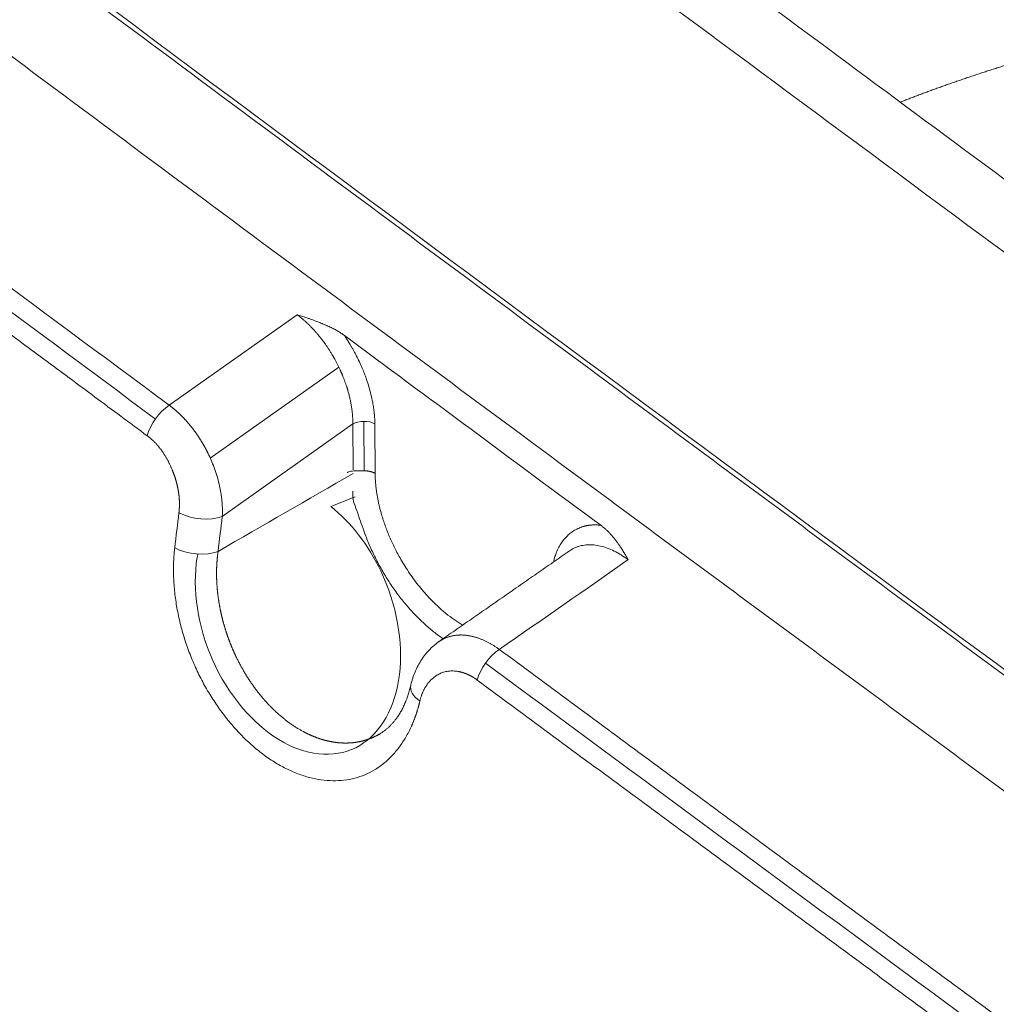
# Model space of a CAD drawing. Header units: millimetres. Extents: x 19214 to 26510, y -7957 to -532.
# Tile 101 of 150: x 26386 to 26394, y -7558 to -7550. Entities that reach past the tile are written whole.
import ezdxf

# ---------------------------------------------------------------- set-up
doc = ezdxf.new("R2010")
doc.units = ezdxf.units.MM
doc.header["$LTSCALE"] = 0.3175
doc.layers.add('1轮廓实线层', color=7, linetype='Continuous', lineweight=18)

# ---------------------------------------------------------------- blocks, each defined once
blk = doc.blocks.new('坐标系')
at = {"layer": '1轮廓实线层'}
for p, q in [((42520.1714, -35945.3945), (42520.748, -35944.9862)), ((42520.3566, -35945.6327), (42520.9361, -35945.2224)), ((42520.9991, -35945.4791), (42520.4107, -35945.8957)), ((42521.0003, -35945.6866), (42520.9991, -35945.4791)), ((42521.0489, -35945.4671), (42521.0501, -35945.6902)), ((42521.0985, -35945.4788), (42521.0998, -35945.7019)), ((42521.0093, -35945.8073), (42520.8995, -35945.8511))]:
    blk.add_line(p, q, dxfattribs=at)
for centre, major_axis, ratio, start_param, end_param in [((42520.1684, -35945.493), (-0.0838, -0.113), 0.490097, 4.09895, 5.395054), ((42521.0488, -35945.5075), (0.0703, 0.0004), 0.573587, 0.782171, 2.352967), ((42520.3113, -35945.839), (0.1396, -0.0169), 0.476659, 4.01398, 5.561017), ((42520.2924, -35945.9969), (0.1397, -0.0165), 0.479235, 4.012273, 5.559609), ((42521.656, -35946.5942), (0.0836, 0.1131), 0.491518, 0.956559, 2.256119), ((42521.3973, -35946.6887), (-0.1369, 0.0323), 0.545429, 6.280825, 7.211964)]:
    blk.add_ellipse(centre, major_axis=major_axis, ratio=ratio, start_param=start_param, end_param=end_param, dxfattribs=at)
for points, degree, knots in [([(42525.4006, -35947.6912), (42525.3724, -35947.6705), (42525.3089, -35947.6237), (42525.1894, -35947.5358), (42524.9768, -35947.3793), (42524.6754, -35947.1573), (42524.3134, -35946.8906), (42523.8316, -35946.5353), (42523.2305, -35946.0917), (42522.2711, -35945.3826), (42521.0757, -35944.497), (42519.6468, -35943.4345), (42518.2226, -35942.371), (42516.3293, -35940.9504), (42513.9721, -35939.1673), (42511.1555, -35937.0094), (42507.4126, -35934.0986), (42504.6152, -35931.8678), (42502.7464, -35930.3459)], 3, [0, 0, 0, 0, 0.003906, 0.007813, 0.015625, 0.03125, 0.046875, 0.0625, 0.09375, 0.125, 0.1875, 0.25, 0.3125, 0.375, 0.5, 0.625, 0.75, 1, 1, 1, 1]), ([(42525.4058, -35947.6695), (42523.5253, -35946.2857), (42519.7503, -35943.4971), (42514.0677, -35939.2284), (42509.336, -35935.5813), (42505.566, -35932.6005), (42503.6886, -35931.0872), (42502.7523, -35930.3248)], 3, [0, 0, 0, 0, 0.25, 0.5, 0.75, 0.875, 1, 1, 1, 1]), ([(42502.3487, -35930.5755), (42504.2175, -35932.0974), (42507.0148, -35934.3283), (42510.7578, -35937.239), (42513.5743, -35939.397), (42515.9316, -35941.18), (42517.8248, -35942.6006), (42519.249, -35943.6641), (42520.678, -35944.7267), (42521.8733, -35945.6122), (42522.8328, -35946.3213), (42523.4339, -35946.765), (42523.9156, -35947.1202), (42524.2777, -35947.387), (42524.5791, -35947.609), (42524.7916, -35947.7654), (42524.9111, -35947.8534), (42524.9747, -35947.9001), (42525.0029, -35947.9209)], 3, [0, 0, 0, 0, 0.25, 0.375, 0.5, 0.625, 0.6875, 0.75, 0.8125, 0.875, 0.90625, 0.9375, 0.953125, 0.96875, 0.984375, 0.992187, 0.996094, 1, 1, 1, 1]), ([(42512.9718, -35939.9945), (42513.5681, -35940.448), (42514.1652, -35940.9003), (42515.3613, -35941.803), (42515.9603, -35942.2534), (42517.16, -35943.1527), (42517.7608, -35943.6017), (42518.9645, -35944.4986), (42519.5673, -35944.9466), (42520.1714, -35945.3945)], 3, [0, 0, 0, 0, 0.25, 0.25, 0.5, 0.5, 0.75, 0.75, 1, 1, 1, 1]), ([(42512.9103, -35940.0555), (42514.7019, -35941.4195), (42516.4974, -35942.7675), (42518.8985, -35944.5576), (42519.504, -35945.0076), (42520.1096, -35945.4567)], 3, [0, 0, 0, 0, 0.747899, 0.747899, 1, 1, 1, 1]), ([(42520.0726, -35945.5325), (42520.0331, -35945.5032), (42519.9546, -35945.4449), (42519.8374, -35945.3579), (42519.7215, -35945.2718), (42519.6068, -35945.1867), (42519.4935, -35945.1025), (42519.3814, -35945.0192), (42519.2706, -35944.9368), (42519.161, -35944.8554), (42519.0527, -35944.7749), (42518.9457, -35944.6952), (42518.84, -35944.6165), (42518.7355, -35944.5388), (42518.6323, -35944.4619), (42518.5304, -35944.386), (42518.4297, -35944.3109), (42518.3303, -35944.2368), (42518.2321, -35944.1637), (42518.1352, -35944.0914), (42518.0396, -35944.0201), (42517.9453, -35943.9497), (42517.8522, -35943.8802), (42517.7603, -35943.8116), (42517.6698, -35943.7439), (42517.5804, -35943.6772), (42517.4924, -35943.6114), (42517.4056, -35943.5465), (42517.3201, -35943.4825), (42517.2358, -35943.4195), (42517.1528, -35943.3574), (42517.071, -35943.2962), (42516.9905, -35943.236), (42516.9113, -35943.1766), (42516.8333, -35943.1182), (42516.7566, -35943.0607), (42516.6811, -35943.0042), (42516.6069, -35942.9486), (42516.534, -35942.8939), (42516.4623, -35942.8401), (42516.3919, -35942.7873), (42516.2985, -35942.7172), (42516.181, -35942.629), (42516.0381, -35942.5218), (42515.8929, -35942.4127), (42515.7453, -35942.3017), (42515.5953, -35942.1889), (42515.443, -35942.0743), (42515.2882, -35941.9577), (42515.1311, -35941.8394), (42514.9716, -35941.7191), (42514.8097, -35941.597), (42514.6454, -35941.473), (42514.4788, -35941.3471), (42514.3098, -35941.2194), (42514.1384, -35941.0897), (42513.9646, -35940.9582), (42513.7884, -35940.8247), (42513.6098, -35940.6893), (42513.4288, -35940.552), (42513.2455, -35940.4128), (42513.0597, -35940.2716), (42512.9351, -35940.1768), (42512.8724, -35940.1291)], 3, [0, 0, 0, 0, 0.016437, 0.032696, 0.048779, 0.064685, 0.080415, 0.095968, 0.111345, 0.126547, 0.141572, 0.156422, 0.171096, 0.185595, 0.199919, 0.214067, 0.22804, 0.241838, 0.255461, 0.268909, 0.282182, 0.29528, 0.308204, 0.320952, 0.333526, 0.345925, 0.358149, 0.370199, 0.382074, 0.393775, 0.405301, 0.416652, 0.427829, 0.438832, 0.449659, 0.460313, 0.470792, 0.481096, 0.491227, 0.501182, 0.510964, 0.52057, 0.54008, 0.559921, 0.580093, 0.600596, 0.62143, 0.642596, 0.664093, 0.685923, 0.708084, 0.730578, 0.753404, 0.776562, 0.800053, 0.823878, 0.848036, 0.872527, 0.897353, 0.922512, 0.948006, 0.973836, 1, 1, 1, 1]), ([(42526.782, -35946.8042), (42526.4537, -35946.5625), (42526.1253, -35946.3207), (42524.4836, -35945.1108), (42523.1706, -35944.1401), (42521.1526, -35942.6399), (42520.4472, -35942.1139), (42519.7419, -35941.5863)], 3, [0, 0, 0, 0, 0.139842, 0.139842, 0.699213, 0.699213, 1, 1, 1, 1]), ([(42527.1573, -35946.7525), (42526.6377, -35946.3701), (42525.622, -35945.6218), (42524.1343, -35944.5229), (42522.7177, -35943.473), (42521.4235, -35942.5105), (42520.6016, -35941.8967), (42520.2282, -35941.6174)], 3, [0, 0, 0, 0, 0.224923, 0.439602, 0.64404, 0.838241, 1, 1, 1, 1]), ([(42523.4648, -35944.0287), (42523.4659, -35944.0283), (42523.4703, -35944.0265), (42523.4778, -35944.0236), (42523.4873, -35944.0198), (42523.4969, -35944.0161), (42523.5065, -35944.0123), (42523.5162, -35944.0086), (42523.526, -35944.0048), (42523.5358, -35944.0011), (42523.5457, -35943.9973), (42523.5556, -35943.9936), (42523.5655, -35943.9898), (42523.5756, -35943.9861), (42523.5857, -35943.9823), (42523.5958, -35943.9786), (42523.606, -35943.9748), (42523.6162, -35943.9711), (42523.6265, -35943.9673), (42523.6369, -35943.9636), (42523.6473, -35943.9598), (42523.6578, -35943.9561), (42523.6683, -35943.9523), (42523.6789, -35943.9486), (42523.6895, -35943.9448), (42523.7002, -35943.9411), (42523.711, -35943.9373), (42523.7218, -35943.9336), (42523.7326, -35943.9298), (42523.7436, -35943.9261), (42523.7545, -35943.9223), (42523.7656, -35943.9186), (42523.7767, -35943.9149), (42523.7878, -35943.9111), (42523.7991, -35943.9074), (42523.8103, -35943.9036), (42523.8217, -35943.8999), (42523.833, -35943.8961), (42523.8445, -35943.8924), (42523.856, -35943.8887), (42523.8676, -35943.8849), (42523.8792, -35943.8812), (42523.8909, -35943.8774), (42523.9026, -35943.8737), (42523.9144, -35943.87), (42523.9263, -35943.8662), (42523.9382, -35943.8625), (42523.9502, -35943.8587), (42523.9622, -35943.855), (42523.9743, -35943.8513), (42523.9865, -35943.8475), (42523.9987, -35943.8438), (42524.011, -35943.8401), (42524.0192, -35943.8376), (42524.0233, -35943.8363)], 3, [0, 0, 0, 0, 0.006916, 0.025624, 0.044362, 0.063131, 0.081931, 0.100762, 0.119624, 0.138517, 0.15744, 0.176394, 0.195379, 0.214395, 0.233442, 0.252519, 0.271627, 0.290766, 0.309935, 0.329135, 0.348366, 0.367628, 0.38692, 0.406242, 0.425596, 0.444979, 0.464394, 0.483839, 0.503314, 0.52282, 0.542356, 0.561922, 0.581519, 0.601146, 0.620804, 0.640492, 0.66021, 0.679958, 0.699736, 0.719544, 0.739383, 0.759251, 0.77915, 0.799078, 0.819037, 0.839025, 0.859043, 0.879091, 0.899168, 0.919275, 0.939412, 0.959579, 0.979775, 1, 1, 1, 1]), ([(42522.4344, -35954.3057), (42522.3701, -35954.2508), (42522.1243, -35954.0407), (42521.8009, -35953.7644), (42521.3764, -35953.4019), (42520.7747, -35952.8879), (42520.1884, -35952.3872), (42519.6245, -35951.9056), (42518.9227, -35951.3063), (42518.0795, -35950.5863), (42517.2102, -35949.8441), (42516.2545, -35949.0282), (42515.1659, -35948.0988), (42514.1233, -35947.2087), (42513.2087, -35946.4279), (42512.5045, -35945.8267), (42511.843, -35945.262), (42511.5133, -35944.9805), (42511.3792, -35944.8659)], 5, [0, 0, 0, 0, 0, 0, 0.037992, 0.14541, 0.191713, 0.252828, 0.360246, 0.383425, 0.467664, 0.575082, 0.6825, 0.766851, 0.789917, 0.897335, 0.958564, 1, 1, 1, 1, 1, 1]), ([(42520.9611, -35945.0801), (42520.961, -35945.08), (42520.9606, -35945.0797), (42520.9601, -35945.0793), (42520.9597, -35945.0789), (42520.9592, -35945.0786), (42520.9588, -35945.0783), (42520.9584, -35945.078), (42520.958, -35945.0777), (42520.9576, -35945.0774), (42520.9572, -35945.0772), (42520.9568, -35945.077), (42520.9563, -35945.0766), (42520.9554, -35945.076), (42520.954, -35945.075), (42520.9519, -35945.0735), (42520.9491, -35945.0716), (42520.9458, -35945.0694), (42520.9412, -35945.0665), (42520.9351, -35945.0627), (42520.9274, -35945.0582), (42520.9163, -35945.052), (42520.9012, -35945.0442), (42520.8817, -35945.0351), (42520.8645, -35945.0278), (42520.8477, -35945.0209), (42520.8292, -35945.0138), (42520.8096, -35945.0068), (42520.7922, -35945.0007), (42520.7799, -35944.9966), (42520.7685, -35944.9928), (42520.758, -35944.9894), (42520.7512, -35944.9872), (42520.748, -35944.9862)], 3, [0, 0, 0, 0, 0.002883, 0.005662, 0.008337, 0.010911, 0.013383, 0.015756, 0.018032, 0.020213, 0.0223, 0.024296, 0.026312, 0.031194, 0.038943, 0.049556, 0.066976, 0.08482, 0.103082, 0.140602, 0.18013, 0.221605, 0.308588, 0.401313, 0.499409, 0.547172, 0.631043, 0.750112, 0.808127, 0.862093, 0.912036, 0.957991, 1, 1, 1, 1]), ([(42521.0985, -35945.4788), (42521.0985, -35945.4787), (42521.0985, -35945.4787), (42521.0985, -35945.4787), (42521.0985, -35945.4787), (42521.0985, -35945.4787), (42521.0985, -35945.4787), (42521.0985, -35945.4785), (42521.0985, -35945.4783), (42521.0985, -35945.4779), (42521.0985, -35945.4771), (42521.0985, -35945.4754), (42521.0984, -35945.4719), (42521.0983, -35945.4651), (42521.0977, -35945.4513), (42521.0961, -35945.4311), (42521.093, -35945.4065), (42521.0883, -35945.3781), (42521.0814, -35945.3464), (42521.0721, -35945.3122), (42521.0627, -35945.2829), (42521.0534, -35945.2571), (42521.0439, -35945.2329), (42521.0322, -35945.2059), (42521.0208, -35945.1821), (42521.011, -35945.1631), (42521.0039, -35945.1498), (42520.9971, -35945.1377), (42520.9907, -35945.1265), (42520.9846, -35945.1165), (42520.979, -35945.1073), (42520.9738, -35945.0992), (42520.9691, -35945.092), (42520.965, -35945.0858), (42520.9623, -35945.0819), (42520.9611, -35945.0801)], 3, [0, 0, 0, 0, 0.000015, 0.000031, 0.000061, 0.000123, 0.000246, 0.000491, 0.000983, 0.001966, 0.003931, 0.007862, 0.015722, 0.031434, 0.062833, 0.125545, 0.188164, 0.250761, 0.339073, 0.422667, 0.500756, 0.552014, 0.610558, 0.676693, 0.750387, 0.786122, 0.819415, 0.850263, 0.878708, 0.904778, 0.928494, 0.949867, 0.968905, 0.985612, 1, 1, 1, 1]), ([(42520.1714, -35945.3945), (42520.1722, -35945.3951), (42520.1739, -35945.3963), (42520.1765, -35945.3983), (42520.1791, -35945.4002), (42520.1816, -35945.4022), (42520.1842, -35945.4042), (42520.1868, -35945.4063), (42520.1894, -35945.4084), (42520.192, -35945.4105), (42520.1945, -35945.4127), (42520.1971, -35945.4149), (42520.1997, -35945.4171), (42520.2023, -35945.4193), (42520.2049, -35945.4216), (42520.2075, -35945.4239), (42520.2101, -35945.4263), (42520.2126, -35945.4287), (42520.2152, -35945.4311), (42520.2178, -35945.4335), (42520.2204, -35945.436), (42520.223, -35945.4385), (42520.2256, -35945.441), (42520.2281, -35945.4436), (42520.2307, -35945.4462), (42520.2333, -35945.4489), (42520.2359, -35945.4515), (42520.2384, -35945.4542), (42520.241, -35945.4569), (42520.2435, -35945.4597), (42520.2461, -35945.4625), (42520.2486, -35945.4653), (42520.2512, -35945.4682), (42520.2537, -35945.4711), (42520.2562, -35945.474), (42520.2587, -35945.4769), (42520.2612, -35945.4799), (42520.2637, -35945.4829), (42520.2662, -35945.4859), (42520.2687, -35945.489), (42520.2712, -35945.4921), (42520.2737, -35945.4952), (42520.2761, -35945.4984), (42520.2786, -35945.5015), (42520.281, -35945.5047), (42520.2834, -35945.508), (42520.2858, -35945.5112), (42520.2882, -35945.5145), (42520.2906, -35945.5178), (42520.293, -35945.5212), (42520.2953, -35945.5245), (42520.2977, -35945.5279), (42520.3, -35945.5313), (42520.3023, -35945.5348), (42520.3046, -35945.5382), (42520.3069, -35945.5417), (42520.3092, -35945.5452), (42520.3114, -35945.5488), (42520.3137, -35945.5523), (42520.3159, -35945.5559), (42520.3181, -35945.5595), (42520.3203, -35945.5631), (42520.3224, -35945.5668), (42520.3246, -35945.5704), (42520.3267, -35945.5741), (42520.3288, -35945.5778), (42520.3309, -35945.5815), (42520.3329, -35945.5852), (42520.335, -35945.589), (42520.337, -35945.5928), (42520.339, -35945.5966), (42520.341, -35945.6004), (42520.3429, -35945.6042), (42520.3448, -35945.608), (42520.3467, -35945.6119), (42520.3486, -35945.6157), (42520.3546, -35945.6283), (42520.3646, -35945.6509), (42520.3776, -35945.6846), (42520.3894, -35945.7214), (42520.3964, -35945.7494), (42520.4003, -35945.7676), (42520.4018, -35945.7752), (42520.4032, -35945.7829), (42520.4045, -35945.7904), (42520.4057, -35945.7979), (42520.4067, -35945.8054), (42520.4077, -35945.8128), (42520.4085, -35945.8201), (42520.4093, -35945.8274), (42520.4099, -35945.8345), (42520.4104, -35945.8417), (42520.4108, -35945.8487), (42520.4111, -35945.8557), (42520.4113, -35945.8625), (42520.4114, -35945.8693), (42520.4114, -35945.8761), (42520.4113, -35945.8827), (42520.411, -35945.8892), (42520.4108, -35945.8936), (42520.4107, -35945.8957)], 3, [0, 0, 0, 0, 0.006016, 0.012055, 0.018114, 0.024196, 0.030299, 0.036423, 0.042569, 0.048735, 0.054923, 0.061132, 0.067361, 0.073611, 0.079882, 0.086172, 0.092484, 0.098815, 0.105166, 0.111537, 0.117927, 0.124337, 0.130766, 0.137214, 0.143682, 0.150167, 0.156672, 0.163194, 0.169735, 0.176294, 0.182871, 0.189465, 0.196076, 0.202705, 0.20935, 0.216012, 0.22269, 0.229385, 0.236095, 0.242821, 0.249563, 0.25632, 0.263091, 0.269878, 0.276678, 0.283493, 0.290322, 0.297164, 0.30402, 0.310889, 0.31777, 0.324664, 0.331571, 0.338489, 0.345418, 0.352359, 0.359311, 0.366274, 0.373247, 0.38023, 0.387223, 0.394225, 0.401236, 0.408256, 0.415285, 0.422322, 0.429366, 0.436419, 0.443478, 0.450544, 0.457617, 0.464695, 0.47178, 0.47887, 0.485965, 0.493066, 0.50017, 0.555174, 0.615363, 0.680444, 0.750006, 0.763703, 0.777351, 0.790947, 0.804491, 0.817979, 0.83141, 0.844782, 0.858092, 0.87134, 0.884523, 0.897639, 0.910688, 0.923666, 0.936574, 0.94941, 0.962171, 0.974858, 0.987468, 1, 1, 1, 1]), ([(42520.2153, -35945.8791), (42520.2154, -35945.8782), (42520.2157, -35945.8764), (42520.2159, -35945.8736), (42520.2162, -35945.8709), (42520.2165, -35945.8681), (42520.2167, -35945.8653), (42520.2169, -35945.8626), (42520.2171, -35945.8598), (42520.2172, -35945.857), (42520.2174, -35945.8542), (42520.2175, -35945.8514), (42520.2176, -35945.8486), (42520.2176, -35945.8458), (42520.2177, -35945.843), (42520.2177, -35945.8402), (42520.2177, -35945.8374), (42520.2176, -35945.8345), (42520.2176, -35945.8317), (42520.2175, -35945.8289), (42520.2174, -35945.826), (42520.2173, -35945.8232), (42520.2171, -35945.8204), (42520.2169, -35945.8175), (42520.2167, -35945.8147), (42520.2165, -35945.8118), (42520.2163, -35945.8089), (42520.216, -35945.8061), (42520.2157, -35945.8032), (42520.2154, -35945.8003), (42520.215, -35945.7974), (42520.2147, -35945.7945), (42520.2143, -35945.7916), (42520.2138, -35945.7887), (42520.2134, -35945.7858), (42520.2129, -35945.7829), (42520.2125, -35945.78), (42520.2119, -35945.7771), (42520.2114, -35945.7742), (42520.2109, -35945.7713), (42520.2103, -35945.7683), (42520.2097, -35945.7654), (42520.209, -35945.7625), (42520.2084, -35945.7595), (42520.2077, -35945.7566), (42520.207, -35945.7536), (42520.2063, -35945.7507), (42520.2055, -35945.7477), (42520.2047, -35945.7447), (42520.2039, -35945.7418), (42520.2031, -35945.7388), (42520.2023, -35945.7358), (42520.2014, -35945.7328), (42520.2005, -35945.7298), (42520.1996, -35945.7268), (42520.1987, -35945.7238), (42520.1977, -35945.7208), (42520.1967, -35945.7178), (42520.1957, -35945.7148), (42520.1947, -35945.7118), (42520.1936, -35945.7088), (42520.1925, -35945.7057), (42520.1914, -35945.7027), (42520.1903, -35945.6997), (42520.1891, -35945.6966), (42520.1879, -35945.6936), (42520.1867, -35945.6905), (42520.1851, -35945.6866), (42520.1831, -35945.6817), (42520.1807, -35945.676), (42520.1782, -35945.6704), (42520.1756, -35945.6648), (42520.1731, -35945.6593), (42520.1704, -35945.654), (42520.1677, -35945.6486), (42520.165, -35945.6434), (42520.1622, -35945.6383), (42520.1594, -35945.6332), (42520.1565, -35945.6282), (42520.1536, -35945.6233), (42520.1506, -35945.6185), (42520.1476, -35945.6137), (42520.1445, -35945.609), (42520.1413, -35945.6044), (42520.1382, -35945.5999), (42520.1349, -35945.5955), (42520.1317, -35945.5911), (42520.1283, -35945.5869), (42520.125, -35945.5827), (42520.1215, -35945.5786), (42520.1181, -35945.5745), (42520.1146, -35945.5706), (42520.111, -35945.5667), (42520.1074, -35945.5629), (42520.1037, -35945.5592), (42520.1, -35945.5556), (42520.0962, -35945.552), (42520.0924, -35945.5486), (42520.0885, -35945.5452), (42520.0846, -35945.5419), (42520.0807, -35945.5387), (42520.0767, -35945.5355), (42520.074, -35945.5335), (42520.0726, -35945.5325)], 3, [0, 0, 0, 0, 0.007726, 0.015431, 0.023114, 0.030778, 0.038423, 0.046049, 0.053657, 0.061249, 0.068825, 0.076385, 0.083932, 0.091465, 0.098985, 0.106493, 0.113991, 0.121478, 0.128957, 0.136427, 0.143889, 0.151345, 0.158795, 0.166241, 0.173682, 0.18112, 0.188556, 0.195991, 0.203425, 0.21086, 0.218296, 0.225734, 0.233176, 0.240621, 0.248071, 0.255527, 0.26299, 0.27046, 0.277938, 0.285426, 0.292924, 0.300433, 0.307954, 0.315487, 0.323034, 0.330595, 0.338172, 0.345765, 0.353375, 0.361002, 0.368649, 0.376314, 0.384, 0.391707, 0.399436, 0.407187, 0.414962, 0.422761, 0.430585, 0.438435, 0.446312, 0.454215, 0.462147, 0.470108, 0.478098, 0.486118, 0.494169, 0.502252, 0.517626, 0.532868, 0.547982, 0.562974, 0.577849, 0.592612, 0.607269, 0.621826, 0.636289, 0.650663, 0.664954, 0.679169, 0.693314, 0.707395, 0.721418, 0.735391, 0.749318, 0.763208, 0.777067, 0.790901, 0.804717, 0.818522, 0.832322, 0.846125, 0.859936, 0.873763, 0.887613, 0.901492, 0.915406, 0.929362, 0.943367, 0.957427, 0.971549, 0.985737, 1, 1, 1, 1]), ([(42521.0117, -35945.6911), (42521.0012, -35945.6906), (42520.99, -35945.692), (42520.979, -35945.6956), (42520.976, -35945.6975), (42520.9752, -35945.6992), (42520.9751, -35945.6997)], 3, [0, 0, 0, 0, 0.704167, 0.851984, 0.962107, 1, 1, 1, 1]), ([(42521.0998, -35945.7019), (42521.0993, -35945.7017), (42521.0984, -35945.7012), (42521.0971, -35945.7005), (42521.0957, -35945.6998), (42521.0943, -35945.6991), (42521.0928, -35945.6985), (42521.0914, -35945.6979), (42521.0899, -35945.6973), (42521.0885, -35945.6967), (42521.087, -35945.6962), (42521.0855, -35945.6956), (42521.0839, -35945.6951), (42521.0824, -35945.6947), (42521.0808, -35945.6942), (42521.0793, -35945.6938), (42521.0777, -35945.6934), (42521.0761, -35945.693), (42521.0744, -35945.6927), (42521.0728, -35945.6924), (42521.0711, -35945.6921), (42521.0694, -35945.6918), (42521.0677, -35945.6915), (42521.066, -35945.6913), (42521.0643, -35945.6911), (42521.0625, -35945.6909), (42521.0607, -35945.6907), (42521.0589, -35945.6906), (42521.0571, -35945.6905), (42521.0558, -35945.6904), (42521.0551, -35945.6904), (42521.055, -35945.6904)], 3, [0, 0, 0, 0, 0.037239, 0.074159, 0.110786, 0.147141, 0.183246, 0.219119, 0.254777, 0.290235, 0.325507, 0.360609, 0.39556, 0.430381, 0.465094, 0.499728, 0.534314, 0.568888, 0.603488, 0.638153, 0.672924, 0.707838, 0.742933, 0.778236, 0.813773, 0.849555, 0.885588, 0.921863, 0.958362, 0.995053, 1, 1, 1, 1]), ([(42521.4945, -35946.3861), (42521.4939, -35946.3857), (42521.4809, -35946.3781), (42521.4556, -35946.3618), (42521.4189, -35946.3342), (42521.383, -35946.303), (42521.3511, -35946.2715), (42521.3232, -35946.2412), (42521.2994, -35946.2129), (42521.2766, -35946.1837), (42521.2551, -35946.1533), (42521.2346, -35946.1219), (42521.2167, -35946.0921), (42521.2013, -35946.0644), (42521.1881, -35946.0391), (42521.1759, -35946.0137), (42521.1645, -35945.9884), (42521.1542, -35945.9631), (42521.1448, -35945.9378), (42521.1363, -35945.9125), (42521.1303, -35945.8927), (42521.1262, -35945.8785), (42521.1239, -35945.8698), (42521.1216, -35945.8612), (42521.1195, -35945.8527), (42521.1174, -35945.8442), (42521.1155, -35945.8358), (42521.1137, -35945.8274), (42521.1121, -35945.8191), (42521.1105, -35945.8109), (42521.109, -35945.8027), (42521.1077, -35945.7946), (42521.1064, -35945.7865), (42521.1053, -35945.7785), (42521.1043, -35945.7706), (42521.1033, -35945.7627), (42521.1025, -35945.7549), (42521.1018, -35945.7471), (42521.1012, -35945.7395), (42521.1007, -35945.7318), (42521.1003, -35945.7243), (42521.1, -35945.7167), (42521.0998, -35945.7093), (42521.0998, -35945.7044), (42521.0998, -35945.7019)], 3, [0, 0, 0, 0, 0.003051, 0.063099, 0.122704, 0.182351, 0.242505, 0.286438, 0.329824, 0.372842, 0.415649, 0.45845, 0.501481, 0.534567, 0.56722, 0.599508, 0.631493, 0.663226, 0.694802, 0.72634, 0.757983, 0.768962, 0.779883, 0.790745, 0.80155, 0.812301, 0.823, 0.833653, 0.844266, 0.854838, 0.86537, 0.875867, 0.886332, 0.896769, 0.90718, 0.917567, 0.927927, 0.938268, 0.948594, 0.958898, 0.969189, 0.979468, 0.989741, 1, 1, 1, 1]), ([(42520.9991, -35945.7827), (42520.9991, -35945.7831), (42521.0002, -35945.7955), (42520.9972, -35945.8202), (42521.0139, -35945.8587), (42521.0284, -35945.9044), (42521.0397, -35945.9354), (42521.0451, -35945.9502)], 3, [0, 0, 0, 0, 0.006804, 0.223244, 0.474892, 0.753037, 1, 1, 1, 1]), ([(42520.3006, -35946.0653), (42520.2978, -35946.0795), (42520.2955, -35946.0939), (42520.2763, -35946.2532), (42520.3078, -35946.4236), (42520.4549, -35946.7249), (42520.5681, -35946.8501), (42520.8083, -35946.9811), (42520.9346, -35946.9857), (42521.1261, -35946.8722), (42521.1917, -35946.7556), (42521.2272, -35946.4628), (42521.1965, -35946.2919), (42521.0697, -35946.0249), (42520.9898, -35945.9221), (42520.8995, -35945.8511)], 3, [0, 0, 0, 0, 0.017331, 0.017331, 0.187337, 0.187337, 0.357343, 0.357343, 0.527349, 0.527349, 0.697355, 0.697355, 0.867361, 0.867361, 1, 1, 1, 1]), ([(42521.4061, -35946.4476), (42521.399, -35946.4428), (42521.3919, -35946.4377), (42521.3776, -35946.4271), (42521.3704, -35946.4215), (42521.3488, -35946.4043), (42521.3347, -35946.3922), (42521.3069, -35946.3666), (42521.2932, -35946.3532), (42521.2664, -35946.3251), (42521.2532, -35946.3105), (42521.2337, -35946.2875), (42521.2273, -35946.2797), (42521.2147, -35946.2638), (42521.2084, -35946.2557), (42521.1962, -35946.2393), (42521.1901, -35946.231), (42521.1783, -35946.2142), (42521.1724, -35946.2057), (42521.161, -35946.1884), (42521.1554, -35946.1797), (42521.1445, -35946.1621), (42521.1391, -35946.1532), (42521.1287, -35946.1353), (42521.1236, -35946.1263), (42521.1136, -35946.1081), (42521.1088, -35946.0989), (42521.0994, -35946.0805), (42521.0948, -35946.0712), (42521.086, -35946.0526), (42521.0817, -35946.0432), (42521.0735, -35946.0244), (42521.0695, -35946.015), (42521.0619, -35945.9961), (42521.0582, -35945.9867), (42521.0514, -35945.9682), (42521.0482, -35945.9592), (42521.0451, -35945.9501)], 3, [0, 0, 0, 0, 0.046429, 0.046429, 0.09422, 0.09422, 0.189802, 0.189802, 0.285384, 0.285384, 0.380965, 0.380965, 0.428756, 0.428756, 0.476547, 0.476547, 0.524338, 0.524338, 0.572129, 0.572129, 0.61992, 0.61992, 0.66771, 0.66771, 0.715501, 0.715501, 0.763292, 0.763292, 0.811083, 0.811083, 0.858874, 0.858874, 0.906665, 0.906665, 0.954456, 0.954456, 1, 1, 1, 1]), ([(42522.1168, -35945.9359), (42522.116, -35945.9358), (42522.1143, -35945.9356), (42522.1116, -35945.9353), (42522.1088, -35945.935), (42522.1058, -35945.9348), (42522.1026, -35945.9346), (42522.0994, -35945.9344), (42522.0959, -35945.9343), (42522.0924, -35945.9342), (42522.0886, -35945.9342), (42522.0848, -35945.9343), (42522.0808, -35945.9344), (42522.0766, -35945.9347), (42522.0724, -35945.935), (42522.068, -35945.9355), (42522.0635, -35945.936), (42522.0589, -35945.9367), (42522.0542, -35945.9376), (42522.0494, -35945.9385), (42522.0445, -35945.9397), (42522.0396, -35945.941), (42522.0346, -35945.9425), (42522.0238, -35945.9461), (42522.0085, -35945.9526), (42521.99, -35945.9636), (42521.974, -35945.9759), (42521.9605, -35945.9889), (42521.9482, -35946.0031), (42521.9362, -35946.0199), (42521.9242, -35946.0413), (42521.9158, -35946.0611), (42521.9103, -35946.077), (42521.9075, -35946.0865), (42521.9059, -35946.0927), (42521.9051, -35946.0956)], 3, [0, 0, 0, 0, 0.008066, 0.016669, 0.02581, 0.035491, 0.045713, 0.056478, 0.067787, 0.079644, 0.092052, 0.105014, 0.118534, 0.132604, 0.147211, 0.162354, 0.178029, 0.194236, 0.210971, 0.228233, 0.246018, 0.264322, 0.283142, 0.302473, 0.386349, 0.465022, 0.538273, 0.605814, 0.666338, 0.736999, 0.818193, 0.910125, 0.942749, 0.973795, 1, 1, 1, 1]), ([(42522.24, -35946.0909), (42522.239, -35946.0892), (42522.2369, -35946.0855), (42522.2335, -35946.0796), (42522.2297, -35946.0731), (42522.2254, -35946.0659), (42522.2207, -35946.058), (42522.2155, -35946.0495), (42522.2101, -35946.041), (42522.2049, -35946.0329), (42522.2, -35946.0257), (42522.1957, -35946.0194), (42522.1918, -35946.014), (42522.1879, -35946.0087), (42522.1838, -35946.0033), (42522.1792, -35945.9974), (42522.1747, -35945.9917), (42522.1701, -35945.9862), (42522.1655, -35945.9809), (42522.1609, -35945.9758), (42522.1563, -35945.9709), (42522.1518, -35945.9662), (42522.1472, -35945.9617), (42522.1427, -35945.9574), (42522.1383, -35945.9533), (42522.1338, -35945.9495), (42522.1295, -35945.9458), (42522.1252, -35945.9423), (42522.121, -35945.939), (42522.1182, -35945.9369), (42522.1168, -35945.9359)], 3, [0, 0, 0, 0, 0.031337, 0.066763, 0.10631, 0.150024, 0.197974, 0.250252, 0.305097, 0.354786, 0.399267, 0.438484, 0.47231, 0.500636, 0.538757, 0.576067, 0.612536, 0.648135, 0.682837, 0.716616, 0.749444, 0.781299, 0.812164, 0.842043, 0.870926, 0.898803, 0.92566, 0.951487, 0.976271, 1, 1, 1, 1]), ([(42521.3013, -35946.7292), (42521.3009, -35946.7306), (42521.3003, -35946.7333), (42521.2993, -35946.7374), (42521.2982, -35946.7415), (42521.2972, -35946.7456), (42521.2961, -35946.7497), (42521.295, -35946.7537), (42521.2939, -35946.7577), (42521.2928, -35946.7617), (42521.2916, -35946.7657), (42521.2904, -35946.7697), (42521.2892, -35946.7736), (42521.288, -35946.7775), (42521.2867, -35946.7815), (42521.2854, -35946.7854), (42521.2841, -35946.7892), (42521.2828, -35946.7931), (42521.2814, -35946.7969), (42521.2801, -35946.8008), (42521.2787, -35946.8046), (42521.2773, -35946.8083), (42521.2758, -35946.8121), (42521.2744, -35946.8159), (42521.2729, -35946.8196), (42521.2714, -35946.8233), (42521.2699, -35946.827), (42521.2683, -35946.8307), (42521.2668, -35946.8343), (42521.2652, -35946.838), (42521.2602, -35946.8491), (42521.2515, -35946.8672), (42521.2382, -35946.8915), (42521.2239, -35946.9145), (42521.2086, -35946.9364), (42521.1923, -35946.9569), (42521.1751, -35946.9762), (42521.157, -35946.994), (42521.1317, -35947.0159), (42521.098, -35947.0396), (42521.0544, -35947.0618), (42521.0082, -35947.0775), (42520.9596, -35947.0865), (42520.9091, -35947.089), (42520.8572, -35947.0849), (42520.8044, -35947.0744), (42520.751, -35947.0573), (42520.6975, -35947.0339), (42520.6445, -35947.004), (42520.5924, -35946.9682), (42520.5419, -35946.9266), (42520.4933, -35946.8799), (42520.4471, -35946.8285), (42520.4036, -35946.7729), (42520.3631, -35946.7135), (42520.3262, -35946.6508), (42520.2932, -35946.5854), (42520.2645, -35946.5178), (42520.2442, -35946.4602), (42520.2304, -35946.4137), (42520.2212, -35946.3789), (42520.2132, -35946.3438), (42520.2063, -35946.3088), (42520.2007, -35946.2738), (42520.1963, -35946.2391), (42520.1931, -35946.2045), (42520.1917, -35946.1784), (42520.1911, -35946.1605), (42520.1909, -35946.1508), (42520.1908, -35946.1411), (42520.1907, -35946.1314), (42520.1908, -35946.1218), (42520.191, -35946.1123), (42520.1913, -35946.1028), (42520.1917, -35946.0933), (42520.1922, -35946.0839), (42520.1929, -35946.0745), (42520.1936, -35946.0652), (42520.1944, -35946.0559), (42520.1953, -35946.0467), (42520.196, -35946.0406), (42520.1964, -35946.0375)], 3, [0, 0, 0, 0, 0.002162, 0.004323, 0.006484, 0.008644, 0.010804, 0.012963, 0.015122, 0.017281, 0.019439, 0.021598, 0.023757, 0.025916, 0.028075, 0.030235, 0.032395, 0.034555, 0.036717, 0.038879, 0.041041, 0.043205, 0.045369, 0.047535, 0.049702, 0.05187, 0.054039, 0.05621, 0.058382, 0.060555, 0.062731, 0.078386, 0.094007, 0.109627, 0.125276, 0.140958, 0.156574, 0.172156, 0.187736, 0.219085, 0.250209, 0.28135, 0.312664, 0.343821, 0.375032, 0.406284, 0.43744, 0.468854, 0.500064, 0.53129, 0.562661, 0.593809, 0.625015, 0.65622, 0.687363, 0.718712, 0.749915, 0.781097, 0.812471, 0.828039, 0.843608, 0.85921, 0.874879, 0.890498, 0.906091, 0.921691, 0.937331, 0.941827, 0.946317, 0.950801, 0.955281, 0.959756, 0.964229, 0.9687, 0.973169, 0.977637, 0.982106, 0.986576, 0.991048, 0.995522, 1, 1, 1, 1]), ([(42521.9754, -35946.0517), (42521.9774, -35946.0503), (42521.9794, -35946.0489), (42521.9889, -35946.0429), (42521.9966, -35946.0389), (42522.0087, -35946.0339), (42522.0128, -35946.0324), (42522.0213, -35946.0298), (42522.0342, -35946.0264), (42522.0478, -35946.0246), (42522.0618, -35946.0238), (42522.0665, -35946.0238), (42522.076, -35946.024), (42522.0905, -35946.0249), (42522.1053, -35946.0273), (42522.1255, -35946.0321), (42522.1358, -35946.0352), (42522.1566, -35946.0428), (42522.167, -35946.0473), (42522.1827, -35946.0549), (42522.1879, -35946.0577), (42522.1983, -35946.0634), (42522.2139, -35946.0726), (42522.2296, -35946.0832), (42522.24, -35946.0909)], 3, [0, 0, 0, 0, 0.030251, 0.030251, 0.138001, 0.138001, 0.191876, 0.191876, 0.245751, 0.353501, 0.353501, 0.407375, 0.407375, 0.46125, 0.569, 0.569, 0.67675, 0.67675, 0.7845, 0.7845, 0.838375, 0.838375, 0.89225, 1, 1, 1, 1]), ([(42520.3918, -35946.0536), (42520.3916, -35946.055), (42520.3912, -35946.0579), (42520.3906, -35946.0622), (42520.3901, -35946.0665), (42520.3896, -35946.0708), (42520.3891, -35946.0751), (42520.3886, -35946.0795), (42520.3882, -35946.0838), (42520.3878, -35946.0881), (42520.3874, -35946.0924), (42520.3871, -35946.0968), (42520.3868, -35946.1011), (42520.3865, -35946.1054), (42520.3862, -35946.1097), (42520.386, -35946.1141), (42520.3857, -35946.1184), (42520.3855, -35946.1227), (42520.3854, -35946.127), (42520.3852, -35946.1314), (42520.3851, -35946.1357), (42520.385, -35946.14), (42520.385, -35946.1443), (42520.385, -35946.1486), (42520.3849, -35946.153), (42520.385, -35946.1573), (42520.385, -35946.1616), (42520.3851, -35946.1659), (42520.3851, -35946.1702), (42520.3852, -35946.1745), (42520.3854, -35946.1788), (42520.3855, -35946.1831), (42520.3857, -35946.1873), (42520.3859, -35946.1916), (42520.3862, -35946.1959), (42520.3864, -35946.2002), (42520.3867, -35946.2044), (42520.387, -35946.2087), (42520.3873, -35946.2129), (42520.3876, -35946.2172), (42520.388, -35946.2214), (42520.3884, -35946.2256), (42520.3888, -35946.2299), (42520.3892, -35946.2341), (42520.3896, -35946.2383), (42520.3901, -35946.2425), (42520.3906, -35946.2467), (42520.3911, -35946.2509), (42520.3916, -35946.255), (42520.3922, -35946.2592), (42520.3927, -35946.2634), (42520.3933, -35946.2675), (42520.3939, -35946.2717), (42520.3945, -35946.2758), (42520.3952, -35946.2799), (42520.3959, -35946.284), (42520.3965, -35946.2881), (42520.3972, -35946.2922), (42520.398, -35946.2963), (42520.3987, -35946.3004), (42520.3994, -35946.3044), (42520.4002, -35946.3085), (42520.401, -35946.3125), (42520.4018, -35946.3166), (42520.4026, -35946.3206), (42520.4035, -35946.3246), (42520.4043, -35946.3286), (42520.4052, -35946.3326), (42520.4061, -35946.3365), (42520.407, -35946.3405), (42520.4079, -35946.3444), (42520.4089, -35946.3484), (42520.4098, -35946.3523), (42520.4108, -35946.3562), (42520.4118, -35946.3601), (42520.4128, -35946.364), (42520.4138, -35946.3679), (42520.4148, -35946.3717), (42520.4159, -35946.3756), (42520.4169, -35946.3794), (42520.418, -35946.3832), (42520.4191, -35946.387), (42520.4202, -35946.3908), (42520.4213, -35946.3946), (42520.4224, -35946.3983), (42520.4236, -35946.4021), (42520.4247, -35946.4058), (42520.4259, -35946.4095), (42520.427, -35946.4132), (42520.4282, -35946.4169), (42520.4294, -35946.4206), (42520.4307, -35946.4243), (42520.4319, -35946.4279), (42520.4331, -35946.4315), (42520.4344, -35946.4351), (42520.4356, -35946.4387), (42520.4369, -35946.4423), (42520.4382, -35946.4459), (42520.4395, -35946.4494), (42520.4408, -35946.453), (42520.4421, -35946.4565), (42520.4435, -35946.46), (42520.4448, -35946.4635), (42520.4461, -35946.467), (42520.4475, -35946.4704), (42520.4489, -35946.4739), (42520.4503, -35946.4773), (42520.4516, -35946.4807), (42520.453, -35946.4841), (42520.4544, -35946.4875), (42520.4559, -35946.4908), (42520.4573, -35946.4942), (42520.4587, -35946.4975), (42520.4602, -35946.5008), (42520.4616, -35946.5041), (42520.4631, -35946.5074), (42520.4645, -35946.5107), (42520.466, -35946.5139), (42520.4675, -35946.5171), (42520.469, -35946.5204), (42520.4712, -35946.5251), (42520.4743, -35946.5315), (42520.4781, -35946.5394), (42520.4821, -35946.5472), (42520.4861, -35946.555), (42520.4901, -35946.5627), (42520.4943, -35946.5704), (42520.4984, -35946.578), (42520.5027, -35946.5855), (42520.507, -35946.593), (42520.5114, -35946.6005), (42520.5159, -35946.6078), (42520.5204, -35946.6152), (42520.525, -35946.6224), (42520.5296, -35946.6296), (42520.5343, -35946.6367), (42520.539, -35946.6438), (42520.5438, -35946.6507), (42520.5487, -35946.6577), (42520.5536, -35946.6645), (42520.5585, -35946.6713), (42520.5635, -35946.678), (42520.5686, -35946.6846), (42520.5737, -35946.6911), (42520.5789, -35946.6976), (42520.5841, -35946.704), (42520.5893, -35946.7103), (42520.5946, -35946.7166), (42520.6, -35946.7227), (42520.6054, -35946.7288), (42520.6108, -35946.7348), (42520.6162, -35946.7407), (42520.6217, -35946.7465), (42520.6273, -35946.7523), (42520.6329, -35946.7579), (42520.6385, -35946.7635), (42520.6441, -35946.769), (42520.6498, -35946.7743), (42520.6555, -35946.7796), (42520.6613, -35946.7849), (42520.667, -35946.79), (42520.6729, -35946.795), (42520.6787, -35946.7999), (42520.6846, -35946.8048), (42520.6904, -35946.8095), (42520.6964, -35946.8142), (42520.7023, -35946.8187), (42520.7082, -35946.8232), (42520.7142, -35946.8276), (42520.7202, -35946.8318), (42520.7262, -35946.836), (42520.7323, -35946.8401), (42520.7383, -35946.844), (42520.7444, -35946.8479), (42520.7505, -35946.8517), (42520.7566, -35946.8554), (42520.7627, -35946.8589), (42520.7688, -35946.8624), (42520.7729, -35946.8646), (42520.775, -35946.8657)], 3, [0, 0, 0, 0, 0.004878, 0.009745, 0.0146, 0.019444, 0.024276, 0.029097, 0.033906, 0.038703, 0.04349, 0.048264, 0.053028, 0.057779, 0.06252, 0.067249, 0.071966, 0.076672, 0.081366, 0.086049, 0.09072, 0.09538, 0.100029, 0.104666, 0.109291, 0.113906, 0.118508, 0.123099, 0.127679, 0.132247, 0.136804, 0.141349, 0.145883, 0.150406, 0.154917, 0.159416, 0.163904, 0.168381, 0.172846, 0.1773, 0.181742, 0.186173, 0.190592, 0.195, 0.199397, 0.203782, 0.208155, 0.212517, 0.216868, 0.221208, 0.225535, 0.229852, 0.234157, 0.238451, 0.242733, 0.247004, 0.251263, 0.255511, 0.259748, 0.263973, 0.268187, 0.272389, 0.27658, 0.280759, 0.284928, 0.289084, 0.29323, 0.297364, 0.301486, 0.305597, 0.309697, 0.313786, 0.317863, 0.321928, 0.325982, 0.330025, 0.334057, 0.338077, 0.342086, 0.346083, 0.350069, 0.354044, 0.358007, 0.361959, 0.365899, 0.369828, 0.373746, 0.377653, 0.381548, 0.385432, 0.389304, 0.393165, 0.397015, 0.400854, 0.404681, 0.408496, 0.412301, 0.416094, 0.419876, 0.423646, 0.427405, 0.431153, 0.43489, 0.438615, 0.442329, 0.446031, 0.449723, 0.453403, 0.457071, 0.460729, 0.464375, 0.46801, 0.471633, 0.475245, 0.478846, 0.482436, 0.486015, 0.489582, 0.493138, 0.496682, 0.500216, 0.509017, 0.517811, 0.526597, 0.535377, 0.544149, 0.552914, 0.561673, 0.570424, 0.579168, 0.587906, 0.596636, 0.60536, 0.614077, 0.622787, 0.63149, 0.640187, 0.648877, 0.65756, 0.666237, 0.674908, 0.683572, 0.692229, 0.700881, 0.709526, 0.718164, 0.726797, 0.735423, 0.744043, 0.752657, 0.761264, 0.769866, 0.778462, 0.787052, 0.795636, 0.804214, 0.812787, 0.821353, 0.829914, 0.838469, 0.847019, 0.855563, 0.864101, 0.872634, 0.881162, 0.889684, 0.898201, 0.906712, 0.915218, 0.923719, 0.932215, 0.940706, 0.949191, 0.957672, 0.966147, 0.974618, 0.983083, 0.991544, 1, 1, 1, 1]), ([(42521.3871, -35946.4609), (42521.3901, -35946.4588), (42521.3966, -35946.4546), (42521.4067, -35946.449), (42521.4171, -35946.4442), (42521.4258, -35946.4408), (42521.4328, -35946.4385), (42521.4383, -35946.4369), (42521.4437, -35946.4355), (42521.4493, -35946.4343), (42521.4549, -35946.4333), (42521.4606, -35946.4324), (42521.4663, -35946.4317), (42521.472, -35946.4312), (42521.4778, -35946.4308), (42521.4837, -35946.4307), (42521.4896, -35946.4307), (42521.4955, -35946.4308), (42521.5014, -35946.4312), (42521.5074, -35946.4317), (42521.5134, -35946.4324), (42521.5194, -35946.4333), (42521.5254, -35946.4343), (42521.5314, -35946.4354), (42521.5374, -35946.4368), (42521.5435, -35946.4383), (42521.5495, -35946.4399), (42521.5555, -35946.4417), (42521.5615, -35946.4436), (42521.5675, -35946.4457), (42521.5735, -35946.4479), (42521.5795, -35946.4503), (42521.5854, -35946.4528), (42521.5913, -35946.4554), (42521.5972, -35946.4581), (42521.603, -35946.461), (42521.6088, -35946.464), (42521.6146, -35946.467), (42521.6203, -35946.4702), (42521.6259, -35946.4736), (42521.6315, -35946.477), (42521.6371, -35946.4805), (42521.6426, -35946.4841), (42521.6481, -35946.4878), (42521.6534, -35946.4915), (42521.657, -35946.4941), (42521.6588, -35946.4954)], 3, [0, 0, 0, 0, 0.042427, 0.090104, 0.135038, 0.177173, 0.199024, 0.220863, 0.242686, 0.264488, 0.286264, 0.30801, 0.32972, 0.35139, 0.373016, 0.394593, 0.416116, 0.437582, 0.458985, 0.480321, 0.501587, 0.522777, 0.543889, 0.564918, 0.58586, 0.606712, 0.627469, 0.648129, 0.668688, 0.689142, 0.709489, 0.729725, 0.749847, 0.769854, 0.789741, 0.809506, 0.829148, 0.848663, 0.868049, 0.887305, 0.906429, 0.925418, 0.944271, 0.962987, 0.981563, 1, 1, 1, 1]), ([(42521.3875, -35946.4606), (42521.3563, -35946.4823), (42521.317, -35946.5232), (42521.2785, -35946.5955), (42521.2656, -35946.6354), (42521.2605, -35946.6563)], 3, [0, 0, 0, 0, 0.502892, 0.753155, 1, 1, 1, 1]), ([(42521.6588, -35946.4954), (42521.8754, -35946.6555), (42522.0923, -35946.8157), (42522.4178, -35947.0559), (42522.5264, -35947.136), (42522.7436, -35947.2963), (42522.8522, -35947.3764), (42523.0153, -35947.4966), (42523.0697, -35947.5366), (42523.1784, -35947.6168), (42523.2328, -35947.6569), (42523.3417, -35947.737), (42523.3961, -35947.7771), (42523.5049, -35947.8573), (42523.5593, -35947.8974), (42523.6681, -35947.9775), (42523.7498, -35948.0376), (42523.8316, -35948.0978), (42523.8861, -35948.138), (42523.9134, -35948.1581), (42523.9681, -35948.1983), (42524.0091, -35948.2285), (42524.0567, -35948.2636), (42524.0771, -35948.2785), (42524.0906, -35948.2885), (42524.0974, -35948.2935), (42524.1177, -35948.3084), (42524.138, -35948.3233), (42524.1585, -35948.3384), (42524.1723, -35948.3486), (42524.1792, -35948.3537), (42524.2141, -35948.3793), (42524.2426, -35948.4003), (42524.2682, -35948.4191)], 3, [0, 0, 0, 0, 0.25, 0.25, 0.375, 0.375, 0.5, 0.5, 0.5625, 0.5625, 0.625, 0.625, 0.6875, 0.6875, 0.75, 0.75, 0.8125, 0.84375, 0.84375, 0.875, 0.875, 0.90625, 0.921875, 0.929687, 0.929687, 0.9375, 0.9375, 0.953125, 0.960937, 0.960937, 0.96875, 0.96875, 1, 1, 1, 1]), ([(42521.5601, -35946.634), (42521.5593, -35946.6334), (42521.5578, -35946.6323), (42521.5555, -35946.6306), (42521.5532, -35946.629), (42521.5509, -35946.6275), (42521.5486, -35946.6259), (42521.5463, -35946.6244), (42521.544, -35946.6229), (42521.5416, -35946.6215), (42521.5393, -35946.6201), (42521.537, -35946.6187), (42521.5346, -35946.6174), (42521.5323, -35946.6161), (42521.53, -35946.6148), (42521.5276, -35946.6136), (42521.5253, -35946.6124), (42521.5229, -35946.6113), (42521.5206, -35946.6102), (42521.5182, -35946.6091), (42521.5158, -35946.608), (42521.5135, -35946.607), (42521.5111, -35946.606), (42521.5087, -35946.6051), (42521.5064, -35946.6041), (42521.504, -35946.6033), (42521.5016, -35946.6024), (42521.4992, -35946.6016), (42521.4968, -35946.6008), (42521.4944, -35946.6001), (42521.492, -35946.5994), (42521.4896, -35946.5987), (42521.4872, -35946.5981), (42521.4848, -35946.5975), (42521.4824, -35946.5969), (42521.48, -35946.5964), (42521.4714, -35946.5946), (42521.457, -35946.5927), (42521.437, -35946.5927), (42521.4177, -35946.5955), (42521.3993, -35946.6011), (42521.3819, -35946.6093), (42521.3658, -35946.6199), (42521.351, -35946.6329), (42521.341, -35946.6444), (42521.3349, -35946.6526), (42521.3321, -35946.6567), (42521.3293, -35946.6608), (42521.3267, -35946.6651), (42521.3241, -35946.6694), (42521.3217, -35946.6739), (42521.3193, -35946.6784), (42521.3171, -35946.683), (42521.3149, -35946.6878), (42521.3129, -35946.6926), (42521.3109, -35946.6975), (42521.309, -35946.7026), (42521.3073, -35946.7077), (42521.3056, -35946.7129), (42521.3041, -35946.7182), (42521.3026, -35946.7237), (42521.3017, -35946.7273), (42521.3013, -35946.7292)], 3, [0, 0, 0, 0, 0.007173, 0.014333, 0.021482, 0.02862, 0.035748, 0.042867, 0.049979, 0.057084, 0.064184, 0.071279, 0.07837, 0.085459, 0.092546, 0.099633, 0.10672, 0.113809, 0.120901, 0.127996, 0.135096, 0.142201, 0.149314, 0.156433, 0.163562, 0.1707, 0.177849, 0.18501, 0.192184, 0.199371, 0.206573, 0.213791, 0.221025, 0.228277, 0.235547, 0.242838, 0.250148, 0.312857, 0.374929, 0.437007, 0.499736, 0.562043, 0.623974, 0.686129, 0.749102, 0.764001, 0.778845, 0.793642, 0.808399, 0.823123, 0.837822, 0.852504, 0.867175, 0.881844, 0.896518, 0.911204, 0.92591, 0.940644, 0.955413, 0.970223, 0.985083, 1, 1, 1, 1]), ([(42524.1696, -35948.5584), (42524.1634, -35948.5539), (42524.1568, -35948.549), (42524.1432, -35948.539), (42524.1362, -35948.5338), (42524.1222, -35948.5235), (42524.1152, -35948.5184), (42524.1015, -35948.5083), (42524.0946, -35948.5033), (42524.0811, -35948.4933), (42524.0677, -35948.4834), (42524.0542, -35948.4735), (42524.0406, -35948.4635), (42524.0338, -35948.4585), (42524.0201, -35948.4484), (42524.0132, -35948.4433), (42523.9995, -35948.4332), (42523.9926, -35948.4281), (42523.9788, -35948.418), (42523.972, -35948.413), (42523.9514, -35948.3978), (42523.9378, -35948.3878), (42523.9106, -35948.3678), (42523.8971, -35948.3578), (42523.8699, -35948.3378), (42523.8562, -35948.3277), (42523.8289, -35948.3076), (42523.8153, -35948.2976), (42523.788, -35948.2775), (42523.7743, -35948.2674), (42523.7334, -35948.2373), (42523.7062, -35948.2173), (42523.6517, -35948.1771), (42523.6244, -35948.1571), (42523.5699, -35948.1169), (42523.5427, -35948.0968), (42523.461, -35948.0367), (42523.4066, -35947.9966), (42523.2977, -35947.9163), (42523.2432, -35947.8762), (42523.1344, -35947.796), (42523.0799, -35947.7559), (42522.9711, -35947.6757), (42522.9168, -35947.6356), (42522.808, -35947.5554), (42522.7537, -35947.5153), (42522.645, -35947.4352), (42522.5907, -35947.3951), (42522.4278, -35947.2749), (42522.3192, -35947.1947), (42522.1021, -35947.0345), (42521.8852, -35946.8743), (42521.6684, -35946.7141), (42521.5601, -35946.634)], 3, [0, 0, 0, 0, 0.007812, 0.007812, 0.015625, 0.015625, 0.023437, 0.023437, 0.03125, 0.03125, 0.039062, 0.046875, 0.046875, 0.054687, 0.054687, 0.0625, 0.0625, 0.070312, 0.070312, 0.078125, 0.078125, 0.09375, 0.09375, 0.109375, 0.109375, 0.125, 0.125, 0.140625, 0.140625, 0.15625, 0.15625, 0.1875, 0.1875, 0.21875, 0.21875, 0.25, 0.25, 0.3125, 0.3125, 0.375, 0.375, 0.4375, 0.4375, 0.5, 0.5, 0.5625, 0.5625, 0.625, 0.625, 0.75, 0.75, 0.875, 1, 1, 1, 1]), ([(42520.775, -35946.8657), (42520.7761, -35946.8663), (42520.7783, -35946.8675), (42520.7816, -35946.8693), (42520.7849, -35946.871), (42520.7882, -35946.8727), (42520.7916, -35946.8743), (42520.7949, -35946.8759), (42520.7983, -35946.8775), (42520.8016, -35946.8791), (42520.805, -35946.8807), (42520.8084, -35946.8822), (42520.8117, -35946.8837), (42520.8151, -35946.8851), (42520.8185, -35946.8866), (42520.8219, -35946.888), (42520.8253, -35946.8893), (42520.8287, -35946.8907), (42520.8321, -35946.892), (42520.8355, -35946.8932), (42520.8389, -35946.8945), (42520.8423, -35946.8957), (42520.8457, -35946.8969), (42520.8491, -35946.8981), (42520.8526, -35946.8992), (42520.856, -35946.9003), (42520.8594, -35946.9013), (42520.8629, -35946.9024), (42520.8663, -35946.9034), (42520.8698, -35946.9043), (42520.8732, -35946.9053), (42520.8766, -35946.9062), (42520.8801, -35946.9071), (42520.8835, -35946.9079), (42520.887, -35946.9087), (42520.8905, -35946.9095), (42520.8939, -35946.9102), (42520.8974, -35946.9109), (42520.9008, -35946.9116), (42520.9043, -35946.9123), (42520.9077, -35946.9129), (42520.9112, -35946.9134), (42520.9147, -35946.914), (42520.9181, -35946.9145), (42520.9216, -35946.915), (42520.925, -35946.9154), (42520.9285, -35946.9158), (42520.9319, -35946.9162), (42520.9354, -35946.9165), (42520.9388, -35946.9168), (42520.9423, -35946.9171), (42520.9457, -35946.9173), (42520.9492, -35946.9175), (42520.9526, -35946.9177), (42520.9561, -35946.9178), (42520.9595, -35946.9179), (42520.963, -35946.918), (42520.9664, -35946.918), (42520.9698, -35946.918), (42520.9733, -35946.9179), (42520.9767, -35946.9178), (42520.9801, -35946.9177), (42520.9835, -35946.9175), (42520.9869, -35946.9173), (42520.9903, -35946.9171), (42520.9937, -35946.9168), (42520.9971, -35946.9165), (42521.0005, -35946.9162), (42521.0039, -35946.9158), (42521.0073, -35946.9154), (42521.0107, -35946.9149), (42521.014, -35946.9145), (42521.0174, -35946.9139), (42521.0207, -35946.9134), (42521.0241, -35946.9128), (42521.0274, -35946.9121), (42521.0308, -35946.9114), (42521.0341, -35946.9107), (42521.0374, -35946.91), (42521.0407, -35946.9092), (42521.044, -35946.9084), (42521.0473, -35946.9075), (42521.0506, -35946.9066), (42521.0539, -35946.9057), (42521.0572, -35946.9047), (42521.0604, -35946.9037), (42521.0637, -35946.9026), (42521.0669, -35946.9015), (42521.0701, -35946.9004), (42521.0734, -35946.8992), (42521.0766, -35946.898), (42521.0798, -35946.8968), (42521.083, -35946.8955), (42521.0861, -35946.8942), (42521.0893, -35946.8928), (42521.0925, -35946.8914), (42521.0956, -35946.8899), (42521.0988, -35946.8884), (42521.102, -35946.8869), (42521.1053, -35946.8852), (42521.1086, -35946.8835), (42521.1119, -35946.8818), (42521.1152, -35946.8799), (42521.1181, -35946.8783), (42521.1198, -35946.8773), (42521.1205, -35946.8769)], 3, [0, 0, 0, 0, 0.009159, 0.018328, 0.027507, 0.036696, 0.045896, 0.055106, 0.064327, 0.073558, 0.082799, 0.09205, 0.101312, 0.110584, 0.119867, 0.12916, 0.138463, 0.147777, 0.157101, 0.166436, 0.175782, 0.185137, 0.194504, 0.203881, 0.213268, 0.222666, 0.232074, 0.241493, 0.250923, 0.260363, 0.269814, 0.279276, 0.288748, 0.298231, 0.307724, 0.317229, 0.326744, 0.336269, 0.345805, 0.355353, 0.36491, 0.374479, 0.384058, 0.393648, 0.403249, 0.412861, 0.422484, 0.432117, 0.441761, 0.451417, 0.461083, 0.470759, 0.480447, 0.490146, 0.499856, 0.509576, 0.519308, 0.52905, 0.538804, 0.548568, 0.558344, 0.56813, 0.577927, 0.587736, 0.597556, 0.607386, 0.617228, 0.627081, 0.636944, 0.646819, 0.656705, 0.666603, 0.676511, 0.68643, 0.696361, 0.706303, 0.716256, 0.72622, 0.736196, 0.746182, 0.75618, 0.766189, 0.77621, 0.786241, 0.796284, 0.806338, 0.816404, 0.82648, 0.836569, 0.846668, 0.856779, 0.866901, 0.877034, 0.887179, 0.897335, 0.907503, 0.917682, 0.927872, 0.938553, 0.949338, 0.960227, 0.97122, 0.982318, 0.993519, 1, 1, 1, 1])]:
    blk.add_open_spline(points, degree=degree, knots=knots, dxfattribs=at)
blk.add_rational_spline([(42520.748, -35944.9862), (42520.7649, -35944.9987), (42520.7816, -35945.013), (42520.8145, -35945.0446), (42520.8307, -35945.0622), (42520.8619, -35945.1002), (42520.8768, -35945.1206), (42520.9042, -35945.1626), (42520.9168, -35945.1844), (42520.9399, -35945.2296), (42520.9503, -35945.2527), (42520.968, -35945.2989), (42520.9755, -35945.3221), (42520.9936, -35945.392), (42520.9995, -35945.4371), (42520.9991, -35945.4791)], [0.999999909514, 0.999999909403, 0.999999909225, 0.999999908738, 0.999999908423, 0.999999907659, 0.999999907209, 0.999999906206, 0.999999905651, 0.999999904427, 0.999999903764, 0.999999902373, 0.99999990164, 0.999999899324, 0.999999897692, 0.999999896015], degree=3, knots=[0, 0, 0, 0, 0.119759, 0.119759, 0.245508, 0.245508, 0.371257, 0.371257, 0.497005, 0.497005, 0.622754, 0.622754, 0.748503, 0.748503, 1, 1, 1, 1], dxfattribs=at)
for points, degree in [([(42522.1168, -35945.9359), (42521.7223, -35945.6441), (42521.3371, -35945.3589), (42520.9611, -35945.0801)], 3), ([(42521.0003, -35945.7023), (42520.7975, -35945.8194), (42520.5947, -35945.9365), (42520.3918, -35946.0536)], 3), ([(42521.055, -35945.6904), (42521.031, -35945.6888), (42521.0117, -35945.6911)], 2), ([(42520.1964, -35946.0375), (42520.2026, -35945.9848), (42520.2089, -35945.932), (42520.2153, -35945.8791)], 3), ([(42520.4107, -35945.8957), (42520.4044, -35945.9483), (42520.3981, -35946.001), (42520.3918, -35946.0536)], 3), ([(42521.9752, -35946.0517), (42521.3864, -35946.4611)], 1), ([(42522.24, -35946.0909), (42522.0477, -35946.2261), (42521.8539, -35946.3609), (42521.6588, -35946.4954)], 3), ([(42524.2025, -35948.4794), (42523.3339, -35947.8397), (42522.4654, -35947.1995), (42521.5971, -35946.5577)], 3), ([(42521.2605, -35946.6563), (42521.2241, -35946.8138), (42521.1196, -35946.8775)], 2)]:
    blk.add_open_spline(points, degree=degree, dxfattribs=at)

msp = doc.modelspace()

# ---------------------------------------------------------------- block references
at = {"lineweight": 13, "xscale": 1.8, "yscale": 1.8, "zscale": 1.8}
msp.add_blockref('坐标系', (-50148.9008, 57148.9665), dxfattribs=at)

doc.saveas('drawing.dxf')
